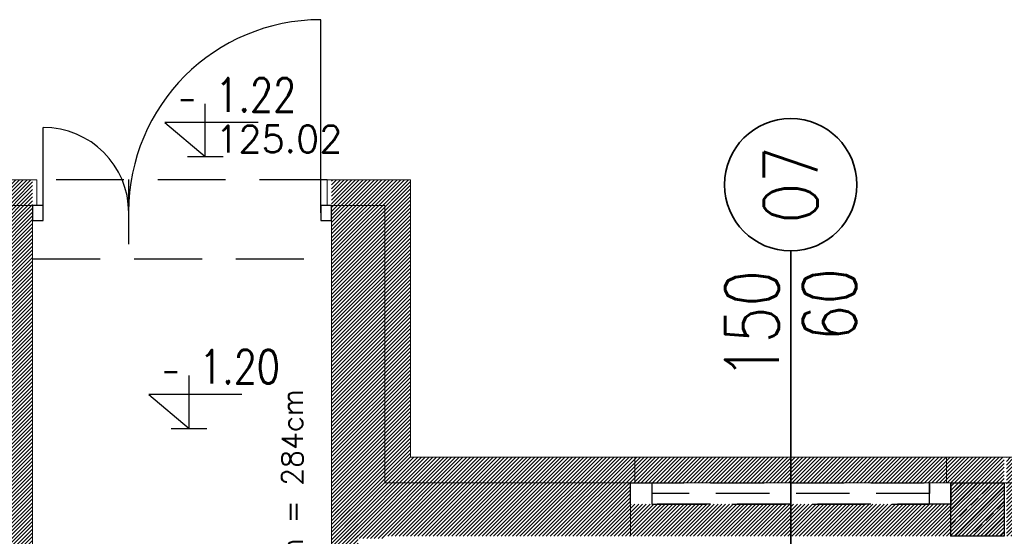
# Model space of a CAD drawing. Header units: inches. Extents: x 27484 to 71626, y -45113 to 39.
# Tile 91 of 256: x 33856 to 34317, y -31806 to -31564. Entities that reach past the tile are written whole.
import ezdxf
from ezdxf.enums import TextEntityAlignment as Align

# ---------------------------------------------------------------- set-up
doc = ezdxf.new("R2010")
doc.units = ezdxf.units.IN
doc.header["$LTSCALE"] = 50
doc.header["$MEASUREMENT"] = 0
doc.linetypes.add('DASHED', pattern=[0.75, 0.5, -0.25])
doc.linetypes.add('DASHED2', pattern=[9.525, 6.35, -3.175])
for name, color, linetype in [('0-KOTEW-POZ', 7, 'Continuous'), ('A-rdzenie zelbetowe', 6, 'Continuous'), ('KOTEW-POZ-OPIS', 2, 'Continuous'), ('KOTEW-POZ-OPIS1', 7, 'Continuous'), ('OPISY', 7, 'Continuous'), ('R-MET-OKN-OPIS', 7, 'Continuous'), ('R-MET-OKN-OPIS-SYM', 2, 'Continuous'), ('R-MET-POZ', 7, 'Continuous'), ('R-MET-POZ-OPIS', 2, 'Continuous'), ('R-MET-POZ-OPIS1', 7, 'Continuous'), ('S-DRZ-', 7, 'Continuous'), ('S-DRZ-O', 7, 'Continuous'), ('S-DRZ-SKRZYD', 5, 'Continuous'), ('S-DRZ-WEGAR', 7, 'Continuous')]:
    doc.layers.add(name, color=color, linetype=linetype)
for name, color, linetype, lineweight in [('A-okna projektowane', 4, 'Continuous', 30), ('A-PRZERYW', 7, 'DASHED2', 18), ('A-SCIANY', 5, 'Continuous', 18), ('A-ść. istn.', 8, 'Continuous', 0), ('mat', 7, 'Continuous', 9), ('R-MET-DRZ', 7, 'Continuous', 15), ('R-MET-OKN', 7, 'Continuous', 35), ('rz_zelbet', 200, 'Continuous', 20)]:
    doc.layers.add(name, color=color, linetype=linetype, lineweight=lineweight)
doc.styles.add('MET_OKN', font='SIMPLEX.SHX')
doc.styles.add('MET_POZ', font='SIMPLEX')
doc.styles.get("Standard").update_dxf_attribs({"font": 'romans.shx'})
pattern_1 = [(45, (31560.1443, -34930.5661), (-0.88388348, 0.88388348), [])]

# ---------------------------------------------------------------- blocks, each defined once
blk = doc.blocks.new('M-POZ10')
at = {"layer": '0-KOTEW-POZ'}
blk.add_line((-0.1332, 0), (0.1332, 0), dxfattribs=at)
blk.add_lwpolyline([(0.3919, 0.2531), (-0.2997, 0.2531), (0, 0), (0, 0.3931)], dxfattribs=at)
at = {"layer": 'KOTEW-POZ-OPIS', "style": 'MET_POZ', "width": 0.6}
blk.add_attdef('+/-', text='', height=0.2, dxfattribs=at).set_placement((-0.0683, 0.3339), align=Align.RIGHT)
at = {"layer": 'KOTEW-POZ-OPIS', "style": 'MET_POZ', "width": 0.8}
blk.add_attdef('H', (0.0752, 0.3339), '', height=0.25, dxfattribs=at)
at = {"layer": 'KOTEW-POZ-OPIS1', "style": 'MET_POZ', "oblique": 5, "width": 0.8}
blk.add_attdef('TXT', text='', height=0.2, dxfattribs=at).set_placement((0.0752, 0.6287), align=Align.CENTER)
at = {"layer": 'KOTEW-POZ-OPIS1', "style": 'MET_POZ'}
blk.add_attdef('XH', (0.0752, 0.031), '', height=0.2, dxfattribs=at)
blk = doc.blocks.new('MET-OK')
at = {"layer": 'R-MET-OKN'}
blk.add_lwpolyline([(0, -42.9), (0, 42.9, 0.581818)], format="xyb", dxfattribs=at)
blk.add_circle((0, 66.1), 23.2, dxfattribs=at)
at = {"layer": 'R-MET-OKN-OPIS', "style": 'MET_OKN', "width": 0.8}
for tag, p in [('SO', (-4.22, 40.66)), ('HO', (22.97, 40.66))]:
    blk.add_attdef(tag, text='', height=18.75, rotation=90, dxfattribs=at).set_placement(p, align=Align.RIGHT)
at = {"layer": 'R-MET-OKN-OPIS-SYM', "style": 'MET_OKN', "width": 0.8}
blk.add_attdef('SYM', text='', height=18.75, rotation=90, dxfattribs=at).set_placement((9.38, 66.1), align=Align.CENTER)
blk = doc.blocks.new('A$C697B58DE')
at = {"layer": 'S-DRZ-'}
for centre, radius, start, end in [((135, 4), 90, 90, 180), ((5, 3.5), 40.07, 0, 90)]:
    blk.add_arc(centre, radius, start, end, dxfattribs=at)
at = {"layer": 'S-DRZ-O'}
blk.add_line((45.07, -11.12), (45.07, 19.12), dxfattribs=at)
at = {"layer": 'S-DRZ-SKRZYD'}
for p, q in [((135, 3.5), (135, 94)), ((5, 3.5), (5, 43.57))]:
    blk.add_line(p, q, dxfattribs=at)
at = {"layer": 'S-DRZ-WEGAR'}
for points in [[(5, 7), (0, 7), (0, 0), (5, 0)], [(140, 7), (135, 7), (135, 0), (140, 0)]]:
    blk.add_lwpolyline(points, close=True, dxfattribs=at)

msp = doc.modelspace()

# ---------------------------------------------------------------- hatches: boundary and pattern name
at = {"layer": 'A-ść. istn.', "ltscale": 0.1}
h = msp.add_hatch(dxfattribs=at)
h.set_pattern_fill('ANSI31', color=256, scale=10)
h.set_pattern_definition(pattern_1)
h.paths.add_polyline_path([(33862.48246, -31639.06607), (33815.99909, -31639.06607), (33815.99909, -31663.56607), (33862.48246, -31663.56607)])
h.paths.add_polyline_path([(33815.99909, -31639.06607), (33792.48246, -31639.06607), (33792.48246, -31661.06607), (33792.48246, -31663.56607), (33815.99909, -31663.56607)])
h.paths.add_polyline_path([(33815.99909, -31663.56607), (33792.48246, -31663.56607), (33792.48246, -31676.06607), (33815.99909, -31676.06607)], flags=17)
h.paths.add_polyline_path([(33862.48246, -31663.56607), (33815.99909, -31663.56607), (33815.99909, -31676.06607), (33850.48246, -31676.06607), (33850.48246, -32341.06607), (33769.48246, -32341.06607), (33769.48246, -32366.06607), (33930.48246, -32366.06607), (33930.48246, -32340.06607), (34002.48246, -32340.06607), (34002.48246, -32366.06607), (34014.98246, -32366.06607), (34014.98246, -31793.56607), (34002.48246, -31793.56607), (34002.48246, -32328.06607), (33918.48246, -32328.06607), (33918.48246, -32341.06607), (33862.48246, -32341.06607), (33862.48246, -31676.06607)])
h = msp.add_hatch(dxfattribs=at)
h.set_pattern_fill('ANSI31', color=256, scale=10)
h.set_pattern_definition(pattern_1)
h.paths.add_polyline_path([(34554.98246, -31793.56607), (34519.48246, -31793.56607), (34519.48246, -31806.06607), (34542.48246, -31806.06607), (34542.48246, -31807.06607), (34554.98246, -31807.06607)])
h.paths.add_polyline_path([(34369.48246, -31793.56607), (34344.48246, -31793.56607), (34344.48246, -31806.06607), (34369.48246, -31806.06607)])
h.paths.add_polyline_path([(34369.48246, -31769.06607), (34344.48246, -31769.06607), (34344.48246, -31793.56607), (34369.48246, -31793.56607)])
edge = h.paths.add_edge_path()
edge.add_line((34343.48246, -31769.06607), (34318.48246, -31769.06607))
edge.add_line((34318.48246, -31769.06607), (34318.48246, -31793.56607))
edge.add_line((34318.48246, -31793.56607), (34323.48246, -31793.56607))
edge.add_arc((34330.98246, -31793.56607), 7.5, 135, 179.9999993, ccw=False)
edge.add_arc((34330.98246, -31793.56607), 7.5, 0.0000007, 135, ccw=False)
edge.add_line((34338.48246, -31793.56607), (34343.48246, -31793.56607))
edge.add_line((34343.48246, -31793.56607), (34343.48246, -31769.06607))
edge = h.paths.add_edge_path()
edge.add_line((34343.48246, -31793.56607), (34338.48246, -31793.56607))
edge.add_arc((34330.98246, -31793.56607), 7.5, -45, 0.0000007, ccw=False)
edge.add_arc((34330.98246, -31793.56607), 7.5, 179.9999993, 315, ccw=False)
edge.add_line((34323.48246, -31793.56607), (34318.48246, -31793.56607))
edge.add_line((34318.48246, -31793.56607), (34318.48246, -31806.06607))
edge.add_line((34318.48246, -31806.06607), (34343.48246, -31806.06607))
edge.add_line((34343.48246, -31806.06607), (34343.48246, -31793.56607))
h.paths.add_polyline_path([(34317.48246, -31793.56607), (34292.48246, -31793.56607), (34292.48246, -31806.06607), (34317.48246, -31806.06607)])
h.paths.add_polyline_path([(34317.48246, -31769.06607), (34292.48246, -31769.06607), (34292.48246, -31793.56607), (34317.48246, -31793.56607)])
h.paths.add_polyline_path([(34142.48246, -31793.56607), (34092.01606, -31793.56607), (34092.01606, -31806.06607), (34142.48246, -31806.06607)])
h.paths.add_polyline_path([(34142.48246, -31769.06607), (34092.01606, -31769.06607), (34092.01606, -31793.56607), (34142.48246, -31793.56607)])
h.paths.add_polyline_path([(34092.01606, -31769.06607), (34039.48246, -31769.06607), (34039.48246, -31663.56607), (34014.98246, -31663.56607), (34014.98246, -31793.56607), (34092.01606, -31793.56607)])
h.paths.add_polyline_path([(34092.01606, -31793.56607), (34014.98246, -31793.56607), (34014.98246, -31807.06607), (34027.48246, -31807.06607), (34027.48246, -31806.06607), (34092.01606, -31806.06607)])
h.paths.add_polyline_path([(34014.98246, -31793.56607), (34002.48246, -31793.56607), (34002.48246, -31807.06607), (34014.98246, -31807.06607)])
h.paths.add_polyline_path([(34014.98246, -31663.56607), (34002.48246, -31663.56607), (34002.48246, -31676.06607), (34002.48246, -31793.56607), (34014.98246, -31793.56607)])
h.paths.add_polyline_path([(34039.48246, -31639.06607), (34014.98246, -31639.06607), (34014.98246, -31663.56607), (34039.48246, -31663.56607)])
h.paths.add_polyline_path([(34014.98246, -31639.06607), (34002.48246, -31639.06607), (34002.48246, -31658.06607), (34002.48246, -31663.56607), (34014.98246, -31663.56607)])
h.paths.add_polyline_path([(34142.48246, -31781.06607), (34217.48246, -31781.06607), (34217.48246, -31769.06607), (34142.48246, -31769.06607)])
h.paths.add_polyline_path([(34217.48246, -31791.06607), (34142.48246, -31791.06607), (34142.48246, -31806.06607), (34217.48246, -31806.06607)])
h.paths.add_polyline_path([(34292.48246, -31791.06607), (34217.48246, -31791.06607), (34217.48246, -31806.06607), (34292.48246, -31806.06607)])
h.paths.add_polyline_path([(34217.48246, -31781.06607), (34292.48246, -31781.06607), (34292.48246, -31769.06607), (34217.48246, -31769.06607)])
h.paths.add_polyline_path([(34369.48246, -31781.06607), (34444.48246, -31781.06607), (34444.48246, -31769.06607), (34369.48246, -31769.06607)])
h.paths.add_polyline_path([(34444.48246, -31791.06607), (34369.48246, -31791.06607), (34369.48246, -31806.06607), (34444.48246, -31806.06607)])
h.paths.add_polyline_path([(34444.48246, -31781.06607), (34519.48246, -31781.06607), (34519.48246, -31769.06607), (34444.48246, -31769.06607)])
h.paths.add_polyline_path([(34519.48246, -31791.06607), (34444.48246, -31791.06607), (34444.48246, -31806.06607), (34519.48246, -31806.06607)])
at = {"layer": 'rz_zelbet', "ltscale": 0.1}
h = msp.add_hatch(dxfattribs=at)
h.set_pattern_fill('ANSI33', color=256, scale=40, style=0)
h.paths.add_polyline_path([(34292.48246, -31781.06607), (34317.48246, -31781.06607), (34317.48246, -31806.06607), (34292.48246, -31806.06607)])
h.paths.add_polyline_path([(34772.48246, -31781.06607), (34797.48246, -31781.06607), (34797.48246, -31806.06607), (34772.48246, -31806.06607)])

# ---------------------------------------------------------------- linework, layer by layer
at = {"layer": 'A-okna projektowane', "linetype": 'DASHED'}
msp.add_lwpolyline([(34142.48246, -31781.06607), (34292.48246, -31781.06607), (34292.48246, -31791.06607), (34142.48246, -31791.06607), (34142.48246, -31781.06607), (34152.48246, -31781.06607), (34152.48246, -31791.06607), (34282.48246, -31791.06607), (34282.48246, -31781.06607), (34282.48246, -31786.06607), (34152.48246, -31786.06607), (34152.48246, -31786.06607), (34152.48246, -31786.06607), (34152.48246, -31786.06607)], dxfattribs=at)
at = {"layer": 'A-PRZERYW', "lineweight": -3, "ltscale": 0.1}
for p, q in [((34000.48246, -31639.06607), (33864.48246, -31639.06607)), ((33862.48246, -31676.06607), (34002.48246, -31676.06607))]:
    msp.add_line(p, q, dxfattribs=at)
at = {"layer": 'A-rdzenie zelbetowe', "ltscale": 0.1}
msp.add_lwpolyline([(34292.48246, -31781.06607), (34317.48246, -31781.06607), (34317.48246, -31806.06607), (34292.48246, -31806.06607)], close=True, dxfattribs=at)
at = {"layer": 'A-SCIANY', "ltscale": 3}
for p, q in [((32745.48246, -31639.06607), (33864.48246, -31639.06607)), ((33864.48246, -31651.06607), (33864.48246, -31639.06607)), ((34000.48246, -31639.06607), (34039.48246, -31639.06607)), ((34000.48246, -31651.06607), (34000.48246, -31639.06607)), ((34039.48246, -31769.06607), (34039.48246, -31639.06607)), ((33862.48246, -31676.06607), (33862.48246, -31651.06607)), ((34002.48246, -31676.06607), (34002.48246, -31651.06607)), ((33862.48246, -32341.06607), (33862.48246, -31676.06607)), ((34002.48246, -32328.06607), (34002.48246, -31676.06607)), ((34039.48246, -31769.06607), (35155.48246, -31769.06607)), ((34144.48246, -31769.06607), (34144.48246, -31781.06607)), ((34290.48246, -31769.06607), (34290.48246, -31781.06607)), ((34142.48246, -31806.06607), (34142.48246, -31781.06607)), ((34292.48246, -31806.06607), (34292.48246, -31781.06607))]:
    msp.add_line(p, q, dxfattribs=at)
at = {"layer": 'mat'}
for p, q in [((32760.48246, -31651.06607), (33862.48246, -31651.06607)), ((34002.48246, -31651.06607), (34027.48246, -31651.06607)), ((34027.48246, -31781.06607), (34027.48246, -31651.06607)), ((34027.48246, -31781.06607), (35172.48246, -31781.06607))]:
    msp.add_line(p, q, dxfattribs=at)
at = {"layer": 'R-MET-OKN'}
msp.add_line((34217.48246, -31769.06607), (34217.48246, -31849.06607), dxfattribs=at)

# ---------------------------------------------------------------- block references
at = {"layer": 'R-MET-DRZ'}
msp.add_blockref('A$C697B58DE', (33862.48246, -31658.06607), dxfattribs=at)
at = {"layer": 'R-MET-OKN'}
ref = msp.add_blockref('MET-OK', (34217.48246, -31729.72943), dxfattribs=dict(at, xscale=1.336499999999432, yscale=1.336499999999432, zscale=1.336499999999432))
ref.add_attrib('SYM', 'O7', dxfattribs={"layer": 'R-MET-OKN-OPIS-SYM', "height": 25.059375, "rotation": 90, "style": 'MET_OKN', "width": 0.8}).set_placement((34230.01215, -31641.38181), align=Align.CENTER)
ref.add_attrib('SO', '150', dxfattribs={"layer": 'R-MET-OKN-OPIS', "height": 25.059375, "rotation": 90, "style": 'MET_OKN', "width": 0.8}).set_placement((34211.8441, -31681.26715), align=Align.RIGHT)
ref.add_attrib('HO', '60', dxfattribs={"layer": 'R-MET-OKN-OPIS', "height": 25.059375, "rotation": 90, "style": 'MET_OKN', "width": 0.8}).set_placement((34248.1802, -31680.36096), align=Align.RIGHT)
at = {"layer": 'R-MET-POZ'}
ref = msp.add_blockref('M-POZ10', (33943.38875, -31628.22717), dxfattribs=dict(at, xscale=63, yscale=63, zscale=63, rotation=359.9999999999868))
ref.add_attrib('+/-', '-', dxfattribs={"layer": 'R-MET-POZ-OPIS', "height": 12.6, "style": 'MET_POZ', "width": 0.6}).set_placement((33939.08468, -31607.19223), align=Align.RIGHT)
ref.add_attrib('H', '1.22', (33948.12427, -31607.19223), dxfattribs={"layer": 'R-MET-POZ-OPIS', "height": 15.75, "style": 'MET_POZ', "width": 0.8})
ref.add_attrib('XH', '125.02', (33948.12427, -31626.27231), dxfattribs={"layer": 'R-MET-POZ-OPIS1', "height": 12.6, "style": 'MET_POZ'})
ref = msp.add_blockref('M-POZ10', (33935.77447, -31755.54357), dxfattribs=dict(at, xscale=63, yscale=63, zscale=63, rotation=359.9999999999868))
ref.add_attrib('+/-', '-', dxfattribs={"layer": 'R-MET-POZ-OPIS', "height": 12.6, "style": 'MET_POZ', "width": 0.6}).set_placement((33931.47039, -31734.50862), align=Align.RIGHT)
ref.add_attrib('H', '1.20', (33940.50999, -31734.50862), dxfattribs={"layer": 'R-MET-POZ-OPIS', "height": 15.75, "style": 'MET_POZ', "width": 0.8})

# ---------------------------------------------------------------- texts
at = {"layer": 'OPISY', "insert": (33979.27444, -31850.0604), "char_height": 9.8, "width": 746.844025, "attachment_point": 1, "rotation": 90}
msp.add_mtext('h pom = 284cm', dxfattribs=at)

doc.saveas('drawing.dxf')
